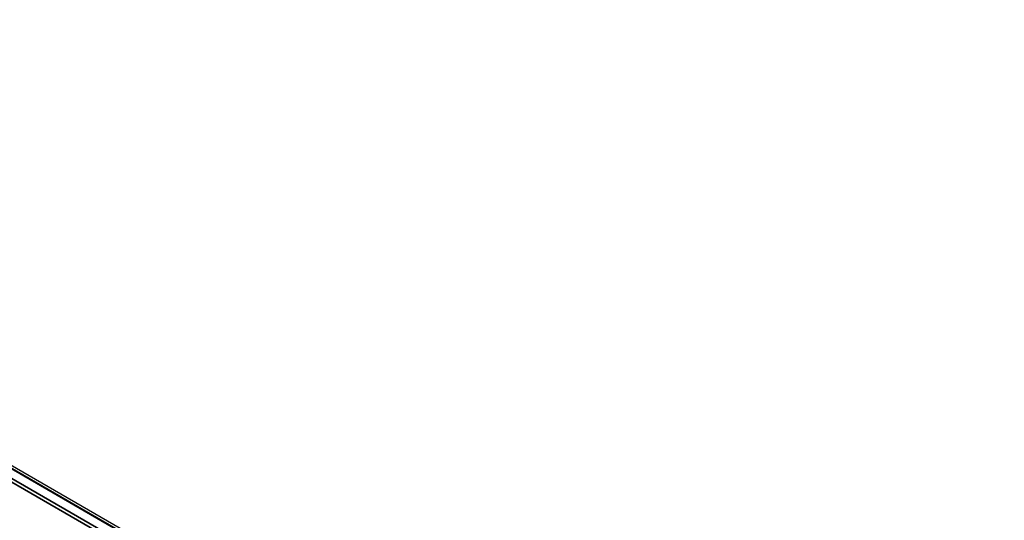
# Model space of a CAD drawing. Header units: millimetres. Extents: x -12192 to 12192, y -600 to 5895.
# Tile 22 of 118: x 2950 to 3073, y 1653 to 1716. Entities that reach past the tile are written whole.
import ezdxf

# ---------------------------------------------------------------- set-up
doc = ezdxf.new("R2010")
doc.units = ezdxf.units.MM
doc.header["$LTSCALE"] = 20
doc.layers.add('_Sichtbarkanten', color=7, linetype='Continuous', lineweight=25)
doc.layers.add('Sichtbar schmal (ISO)', color=7, linetype='Continuous', lineweight=35)

msp = doc.modelspace()

# ---------------------------------------------------------------- linework, layer by layer
at = {"layer": '_Sichtbarkanten'}
for p, q in [((2851.63, 1715.85), (3293.92, 1460.49)), ((2852.01, 1715.97), (3294.06, 1460.76))]:
    msp.add_line(p, q, dxfattribs=at)
at = {"layer": 'Sichtbar schmal (ISO)'}
for p, q in [((2850.48, 1715.24), (3292.76, 1459.89)), ((3293.78, 1460.48), (2851.49, 1715.83)), ((3292.55, 1459.55), (2850.28, 1714.9))]:
    msp.add_line(p, q, dxfattribs=at)

doc.saveas('drawing.dxf')
